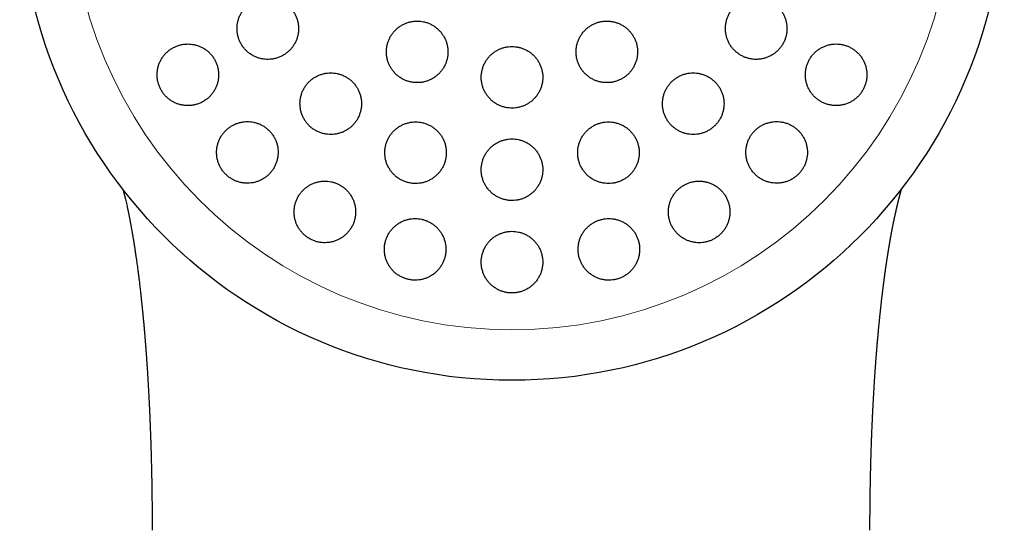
# Model space of a CAD drawing. Header units: millimetres. Extents: x 8 to 775, y 12 to 733.
# Tile 60 of 74: x 423 to 455, y 696 to 713. Entities that reach past the tile are written whole.
import ezdxf

# ---------------------------------------------------------------- set-up
doc = ezdxf.new("R2010")
doc.units = ezdxf.units.MM

msp = doc.modelspace()

# ---------------------------------------------------------------- linework, layer by layer
at = {"color": 7, "linetype": 'Continuous', "lineweight": 30}
msp.add_line((449.629, 705.537), (449.623, 705.532), dxfattribs=at)
msp.add_circle((438.675, 717.199), 16, dxfattribs=at)
at = {"color": 252, "linetype": 'Continuous', "lineweight": 0}
msp.add_arc((438.675, 717.199), 14.361, 90, 0, dxfattribs=at)
at = {"color": 7, "linetype": 'Continuous', "lineweight": 30}
for points, knots in [([(430.739, 713.617), (430.702, 713.615), (430.626, 713.613), (430.514, 713.593), (430.406, 713.562), (430.301, 713.518), (430.203, 713.463), (430.11, 713.397), (430.026, 713.321), (429.951, 713.236), (429.886, 713.143), (429.832, 713.043), (429.79, 712.938), (429.76, 712.829), (429.742, 712.717), (429.737, 712.604), (429.745, 712.491), (429.766, 712.38), (429.798, 712.273), (429.843, 712.169), (429.898, 712.072), (429.964, 711.981), (430.04, 711.899), (430.124, 711.826), (430.216, 711.762), (430.315, 711.709), (430.419, 711.667), (430.527, 711.638), (430.637, 711.62), (430.749, 711.615), (430.861, 711.622), (430.972, 711.642), (431.08, 711.674), (431.184, 711.719), (431.282, 711.774), (431.374, 711.841), (431.457, 711.918), (431.532, 712.003), (431.596, 712.097), (431.649, 712.197), (431.691, 712.302), (431.72, 712.412), (431.737, 712.524), (431.741, 712.637), (431.732, 712.749), (431.711, 712.86), (431.678, 712.968), (431.633, 713.07), (431.576, 713.167), (431.51, 713.258), (431.433, 713.339), (431.348, 713.412), (431.256, 713.475), (431.157, 713.527), (431.053, 713.568), (430.948, 713.597), (430.843, 713.614), (430.774, 713.616), (430.739, 713.617)], [0, 0, 0, 0, 0.018027, 0.036112, 0.054139, 0.072164, 0.090247, 0.108272, 0.126328, 0.144442, 0.162498, 0.180521, 0.198603, 0.216626, 0.234552, 0.252536, 0.270462, 0.28827, 0.306136, 0.323944, 0.341667, 0.359446, 0.377169, 0.394874, 0.412636, 0.430342, 0.448106, 0.465926, 0.483691, 0.501563, 0.519492, 0.537365, 0.555349, 0.57339, 0.591375, 0.609425, 0.627533, 0.645584, 0.663625, 0.681724, 0.699765, 0.717726, 0.735744, 0.753704, 0.771548, 0.78945, 0.807293, 0.825037, 0.842837, 0.860581, 0.878284, 0.896043, 0.913746, 0.931485, 0.949281, 0.96702, 0.98351, 1, 1, 1, 1]), ([(446.611, 713.617), (446.574, 713.615), (446.499, 713.613), (446.388, 713.593), (446.28, 713.562), (446.176, 713.519), (446.077, 713.464), (445.985, 713.399), (445.901, 713.324), (445.827, 713.24), (445.762, 713.148), (445.708, 713.05), (445.665, 712.946), (445.634, 712.839), (445.616, 712.728), (445.609, 712.617), (445.616, 712.505), (445.634, 712.395), (445.665, 712.287), (445.708, 712.183), (445.762, 712.085), (445.827, 711.993), (445.902, 711.909), (445.986, 711.834), (446.078, 711.769), (446.177, 711.714), (446.281, 711.671), (446.39, 711.639), (446.502, 711.62), (446.615, 711.615), (446.729, 711.622), (446.84, 711.641), (446.949, 711.673), (447.053, 711.717), (447.152, 711.773), (447.243, 711.839), (447.326, 711.915), (447.401, 711.999), (447.465, 712.092), (447.518, 712.19), (447.56, 712.294), (447.59, 712.402), (447.608, 712.512), (447.614, 712.624), (447.606, 712.735), (447.587, 712.846), (447.555, 712.953), (447.512, 713.056), (447.457, 713.154), (447.392, 713.246), (447.316, 713.329), (447.231, 713.404), (447.139, 713.469), (447.04, 713.523), (446.935, 713.565), (446.827, 713.595), (446.719, 713.613), (446.647, 713.616), (446.611, 713.617)], [0, 0, 0, 0, 0.01788, 0.035817, 0.053696, 0.071581, 0.089522, 0.107406, 0.125206, 0.143064, 0.160864, 0.178583, 0.196358, 0.214078, 0.231786, 0.24955, 0.267258, 0.28503, 0.302857, 0.320628, 0.338509, 0.356447, 0.374328, 0.392319, 0.410367, 0.428358, 0.44641, 0.46452, 0.482572, 0.50061, 0.518706, 0.536744, 0.554697, 0.572707, 0.59066, 0.608495, 0.626388, 0.644223, 0.661961, 0.679755, 0.697493, 0.715195, 0.732954, 0.750656, 0.768401, 0.786201, 0.803946, 0.82179, 0.839691, 0.857536, 0.875497, 0.893514, 0.911474, 0.929516, 0.947614, 0.965655, 0.982828, 1, 1, 1, 1]), ([(435.593, 712.861), (435.556, 712.859), (435.481, 712.857), (435.37, 712.837), (435.262, 712.806), (435.158, 712.763), (435.059, 712.708), (434.968, 712.643), (434.884, 712.568), (434.809, 712.484), (434.744, 712.392), (434.689, 712.293), (434.647, 712.188), (434.616, 712.08), (434.597, 711.968), (434.591, 711.855), (434.598, 711.743), (434.618, 711.631), (434.65, 711.523), (434.694, 711.419), (434.749, 711.321), (434.815, 711.229), (434.891, 711.146), (434.976, 711.072), (435.068, 711.007), (435.167, 710.954), (435.271, 710.912), (435.379, 710.882), (435.49, 710.864), (435.602, 710.859), (435.714, 710.866), (435.825, 710.885), (435.932, 710.918), (436.036, 710.961), (436.134, 711.017), (436.225, 711.083), (436.308, 711.158), (436.383, 711.243), (436.447, 711.336), (436.501, 711.435), (436.543, 711.54), (436.573, 711.649), (436.59, 711.76), (436.596, 711.873), (436.588, 711.986), (436.567, 712.097), (436.535, 712.205), (436.49, 712.309), (436.434, 712.406), (436.367, 712.497), (436.291, 712.58), (436.206, 712.654), (436.113, 712.718), (436.014, 712.77), (435.909, 712.812), (435.803, 712.84), (435.698, 712.857), (435.628, 712.86), (435.593, 712.861)], [0, 0, 0, 0, 0.017879, 0.035814, 0.053693, 0.07157, 0.089503, 0.10738, 0.125295, 0.143266, 0.161181, 0.179132, 0.197141, 0.215092, 0.233049, 0.251063, 0.269019, 0.286947, 0.304931, 0.322859, 0.340735, 0.35867, 0.376546, 0.394374, 0.412258, 0.430086, 0.447886, 0.465744, 0.483545, 0.501353, 0.519218, 0.537026, 0.554873, 0.572776, 0.590623, 0.608522, 0.626478, 0.644377, 0.66232, 0.68032, 0.698263, 0.716222, 0.734238, 0.752197, 0.770136, 0.788133, 0.806073, 0.823966, 0.841917, 0.85981, 0.877652, 0.89555, 0.913391, 0.931197, 0.94906, 0.966866, 0.983433, 1, 1, 1, 1]), ([(441.757, 712.861), (441.72, 712.859), (441.645, 712.857), (441.534, 712.837), (441.426, 712.807), (441.323, 712.763), (441.224, 712.709), (441.132, 712.644), (441.049, 712.569), (440.974, 712.486), (440.909, 712.394), (440.855, 712.296), (440.812, 712.192), (440.78, 712.084), (440.762, 711.973), (440.755, 711.861), (440.761, 711.749), (440.78, 711.638), (440.811, 711.53), (440.854, 711.425), (440.909, 711.327), (440.975, 711.235), (441.05, 711.151), (441.134, 711.076), (441.227, 711.01), (441.326, 710.956), (441.43, 710.913), (441.539, 710.883), (441.65, 710.864), (441.763, 710.859), (441.876, 710.866), (441.987, 710.885), (442.095, 710.917), (442.198, 710.961), (442.296, 711.016), (442.387, 711.082), (442.471, 711.157), (442.545, 711.241), (442.609, 711.333), (442.663, 711.432), (442.705, 711.536), (442.736, 711.644), (442.754, 711.755), (442.759, 711.867), (442.752, 711.979), (442.733, 712.09), (442.701, 712.198), (442.657, 712.302), (442.601, 712.4), (442.535, 712.492), (442.459, 712.576), (442.374, 712.65), (442.282, 712.715), (442.182, 712.768), (442.077, 712.81), (441.97, 712.84), (441.863, 712.857), (441.793, 712.859), (441.757, 712.861)], [0, 0, 0, 0, 0.017812, 0.035682, 0.053494, 0.071307, 0.089177, 0.106991, 0.12479, 0.142646, 0.160446, 0.17826, 0.19613, 0.213944, 0.231801, 0.249714, 0.26757, 0.285479, 0.303445, 0.321354, 0.339303, 0.357308, 0.375257, 0.393215, 0.41123, 0.429187, 0.44712, 0.465109, 0.483041, 0.500925, 0.518865, 0.536748, 0.554581, 0.57247, 0.590302, 0.608105, 0.625963, 0.643766, 0.661571, 0.679433, 0.697239, 0.71508, 0.732978, 0.750819, 0.768712, 0.786662, 0.804555, 0.822494, 0.84049, 0.858429, 0.876388, 0.894404, 0.912363, 0.930306, 0.948307, 0.96625, 0.983125, 1, 1, 1, 1]), ([(428.141, 712.117), (428.103, 712.115), (428.027, 712.113), (427.915, 712.093), (427.806, 712.061), (427.702, 712.017), (427.602, 711.962), (427.51, 711.895), (427.426, 711.818), (427.351, 711.733), (427.286, 711.639), (427.232, 711.538), (427.19, 711.432), (427.16, 711.322), (427.144, 711.21), (427.139, 711.096), (427.148, 710.984), (427.169, 710.873), (427.203, 710.766), (427.248, 710.663), (427.304, 710.566), (427.37, 710.477), (427.446, 710.395), (427.531, 710.322), (427.622, 710.26), (427.72, 710.207), (427.824, 710.166), (427.931, 710.137), (428.042, 710.12), (428.153, 710.115), (428.265, 710.122), (428.376, 710.142), (428.484, 710.175), (428.588, 710.22), (428.686, 710.276), (428.778, 710.343), (428.862, 710.42), (428.936, 710.506), (429, 710.601), (429.053, 710.702), (429.095, 710.808), (429.123, 710.918), (429.14, 711.031), (429.143, 711.144), (429.133, 711.257), (429.111, 711.367), (429.077, 711.475), (429.031, 711.577), (428.974, 711.673), (428.908, 711.762), (428.831, 711.843), (428.746, 711.915), (428.654, 711.978), (428.555, 712.029), (428.452, 712.069), (428.347, 712.097), (428.243, 712.114), (428.175, 712.116), (428.141, 712.117)], [0, 0, 0, 0, 0.018141, 0.036341, 0.054483, 0.072622, 0.090818, 0.108956, 0.12715, 0.145403, 0.163596, 0.181731, 0.199924, 0.218057, 0.236017, 0.254036, 0.271995, 0.289746, 0.307554, 0.325305, 0.342906, 0.360563, 0.378164, 0.395737, 0.413366, 0.43094, 0.448619, 0.466353, 0.484032, 0.501902, 0.519828, 0.537699, 0.555766, 0.573891, 0.591959, 0.610143, 0.628385, 0.646569, 0.664736, 0.682961, 0.701127, 0.719148, 0.737228, 0.755248, 0.773061, 0.790932, 0.808745, 0.826382, 0.844076, 0.861713, 0.879282, 0.896906, 0.914475, 0.932109, 0.949799, 0.967434, 0.983717, 1, 1, 1, 1]), ([(438.675, 712.035), (438.638, 712.034), (438.563, 712.031), (438.452, 712.011), (438.344, 711.981), (438.241, 711.938), (438.142, 711.883), (438.051, 711.818), (437.967, 711.743), (437.892, 711.66), (437.827, 711.568), (437.773, 711.47), (437.73, 711.366), (437.698, 711.258), (437.68, 711.146), (437.673, 711.034), (437.68, 710.921), (437.699, 710.81), (437.73, 710.701), (437.774, 710.597), (437.829, 710.498), (437.895, 710.406), (437.97, 710.323), (438.055, 710.248), (438.147, 710.183), (438.246, 710.129), (438.351, 710.087), (438.459, 710.056), (438.57, 710.038), (438.683, 710.033), (438.795, 710.04), (438.906, 710.059), (439.013, 710.091), (439.117, 710.135), (439.215, 710.19), (439.306, 710.256), (439.389, 710.331), (439.463, 710.415), (439.527, 710.508), (439.581, 710.606), (439.624, 710.711), (439.654, 710.819), (439.672, 710.93), (439.677, 711.043), (439.67, 711.156), (439.65, 711.267), (439.618, 711.375), (439.574, 711.479), (439.518, 711.577), (439.451, 711.669), (439.375, 711.752), (439.29, 711.826), (439.197, 711.89), (439.098, 711.943), (438.993, 711.985), (438.887, 712.014), (438.78, 712.032), (438.71, 712.034), (438.675, 712.035)], [0, 0, 0, 0, 0.017812, 0.035681, 0.053493, 0.071304, 0.089172, 0.106984, 0.124818, 0.14271, 0.160545, 0.178431, 0.196374, 0.21426, 0.232194, 0.250185, 0.268119, 0.286077, 0.304092, 0.32205, 0.339998, 0.358003, 0.37595, 0.393856, 0.41182, 0.429727, 0.44758, 0.465491, 0.483345, 0.501157, 0.519025, 0.536837, 0.554637, 0.572493, 0.590293, 0.608115, 0.625994, 0.643816, 0.661685, 0.679611, 0.697481, 0.715402, 0.733379, 0.7513, 0.769255, 0.787266, 0.80522, 0.823174, 0.841186, 0.859141, 0.877062, 0.895041, 0.912962, 0.930832, 0.948759, 0.966629, 0.983315, 1, 1, 1, 1]), ([(449.209, 712.117), (449.172, 712.115), (449.097, 712.113), (448.986, 712.093), (448.878, 712.062), (448.774, 712.019), (448.675, 711.964), (448.583, 711.899), (448.499, 711.824), (448.425, 711.74), (448.36, 711.648), (448.306, 711.55), (448.264, 711.447), (448.233, 711.34), (448.214, 711.23), (448.208, 711.119), (448.213, 711.008), (448.232, 710.899), (448.262, 710.791), (448.304, 710.688), (448.357, 710.59), (448.422, 710.498), (448.496, 710.413), (448.58, 710.337), (448.671, 710.271), (448.77, 710.216), (448.875, 710.172), (448.985, 710.14), (449.097, 710.121), (449.211, 710.115), (449.325, 710.121), (449.437, 710.141), (449.546, 710.173), (449.651, 710.217), (449.75, 710.273), (449.841, 710.339), (449.925, 710.415), (449.999, 710.499), (450.063, 710.591), (450.116, 710.69), (450.158, 710.793), (450.188, 710.9), (450.206, 711.01), (450.212, 711.121), (450.205, 711.232), (450.186, 711.342), (450.155, 711.449), (450.112, 711.552), (450.058, 711.65), (449.993, 711.742), (449.918, 711.825), (449.834, 711.901), (449.741, 711.966), (449.642, 712.021), (449.537, 712.064), (449.428, 712.094), (449.319, 712.113), (449.246, 712.115), (449.209, 712.117)], [0, 0, 0, 0, 0.017882, 0.03582, 0.053701, 0.07159, 0.089537, 0.107426, 0.125166, 0.142963, 0.160702, 0.178299, 0.195953, 0.21355, 0.231127, 0.24876, 0.266338, 0.284026, 0.301769, 0.319457, 0.337338, 0.355274, 0.373155, 0.39123, 0.409362, 0.427437, 0.445624, 0.463868, 0.482054, 0.500217, 0.518439, 0.536601, 0.554613, 0.572683, 0.590695, 0.608497, 0.626358, 0.64416, 0.661789, 0.679475, 0.697104, 0.714671, 0.732294, 0.749862, 0.767503, 0.785199, 0.80284, 0.820657, 0.838529, 0.856347, 0.874368, 0.892446, 0.910467, 0.928633, 0.946856, 0.965022, 0.982511, 1, 1, 1, 1]), ([(432.785, 711.179), (432.747, 711.177), (432.672, 711.175), (432.561, 711.155), (432.452, 711.124), (432.348, 711.081), (432.25, 711.026), (432.158, 710.96), (432.074, 710.885), (431.999, 710.8), (431.934, 710.708), (431.88, 710.608), (431.837, 710.503), (431.806, 710.394), (431.788, 710.282), (431.783, 710.169), (431.79, 710.056), (431.811, 709.944), (431.843, 709.836), (431.888, 709.732), (431.944, 709.634), (432.01, 709.543), (432.086, 709.46), (432.171, 709.387), (432.263, 709.323), (432.362, 709.27), (432.466, 709.229), (432.573, 709.199), (432.684, 709.182), (432.796, 709.177), (432.907, 709.184), (433.018, 709.204), (433.125, 709.236), (433.228, 709.28), (433.326, 709.335), (433.418, 709.402), (433.501, 709.478), (433.576, 709.563), (433.64, 709.656), (433.693, 709.756), (433.736, 709.861), (433.765, 709.971), (433.782, 710.083), (433.787, 710.196), (433.779, 710.309), (433.757, 710.42), (433.724, 710.528), (433.679, 710.632), (433.622, 710.729), (433.555, 710.82), (433.479, 710.902), (433.393, 710.975), (433.301, 711.038), (433.202, 711.09), (433.097, 711.131), (432.992, 711.159), (432.888, 711.176), (432.819, 711.178), (432.785, 711.179)], [0, 0, 0, 0, 0.017936, 0.035931, 0.053868, 0.0718, 0.08979, 0.107723, 0.125731, 0.143796, 0.161804, 0.17986, 0.197974, 0.21603, 0.234056, 0.252139, 0.270165, 0.288096, 0.306084, 0.324014, 0.341827, 0.359697, 0.377509, 0.395234, 0.413016, 0.43074, 0.448445, 0.466206, 0.483911, 0.501672, 0.519489, 0.53725, 0.555118, 0.573042, 0.59091, 0.608891, 0.626928, 0.644909, 0.662958, 0.681065, 0.699114, 0.717158, 0.735259, 0.753302, 0.771266, 0.789289, 0.807253, 0.825101, 0.843007, 0.860855, 0.878601, 0.896405, 0.914151, 0.931854, 0.949614, 0.967317, 0.983659, 1, 1, 1, 1]), ([(444.566, 711.179), (444.528, 711.177), (444.454, 711.175), (444.343, 711.156), (444.235, 711.125), (444.132, 711.082), (444.033, 711.028), (443.942, 710.963), (443.858, 710.888), (443.783, 710.805), (443.718, 710.714), (443.664, 710.616), (443.621, 710.513), (443.59, 710.405), (443.571, 710.295), (443.564, 710.183), (443.569, 710.071), (443.588, 709.961), (443.618, 709.853), (443.661, 709.748), (443.715, 709.649), (443.78, 709.557), (443.855, 709.472), (443.939, 709.397), (444.032, 709.331), (444.131, 709.276), (444.236, 709.233), (444.345, 709.201), (444.456, 709.182), (444.57, 709.177), (444.683, 709.184), (444.794, 709.203), (444.902, 709.235), (445.006, 709.279), (445.104, 709.333), (445.195, 709.399), (445.278, 709.474), (445.353, 709.558), (445.417, 709.65), (445.47, 709.748), (445.513, 709.851), (445.543, 709.959), (445.562, 710.069), (445.568, 710.181), (445.561, 710.293), (445.542, 710.404), (445.511, 710.512), (445.467, 710.616), (445.413, 710.714), (445.347, 710.806), (445.271, 710.89), (445.187, 710.965), (445.094, 711.03), (444.994, 711.085), (444.889, 711.127), (444.781, 711.157), (444.673, 711.175), (444.602, 711.178), (444.566, 711.179)], [0, 0, 0, 0, 0.01777, 0.035597, 0.053366, 0.071139, 0.088969, 0.106742, 0.12446, 0.142234, 0.159952, 0.177661, 0.195426, 0.213135, 0.230909, 0.248739, 0.266513, 0.284397, 0.302338, 0.320223, 0.338216, 0.356266, 0.37426, 0.392313, 0.410423, 0.428476, 0.446513, 0.464607, 0.482643, 0.500593, 0.518601, 0.53655, 0.554383, 0.572272, 0.590104, 0.607839, 0.625632, 0.643368, 0.66107, 0.678829, 0.696532, 0.714278, 0.732081, 0.749828, 0.767676, 0.78558, 0.803428, 0.821391, 0.839411, 0.857375, 0.875417, 0.893517, 0.911559, 0.929609, 0.947717, 0.965766, 0.982883, 1, 1, 1, 1]), ([(430.074, 709.597), (430.037, 709.596), (429.961, 709.594), (429.849, 709.574), (429.74, 709.542), (429.636, 709.499), (429.538, 709.444), (429.445, 709.378), (429.361, 709.302), (429.286, 709.217), (429.221, 709.123), (429.167, 709.023), (429.125, 708.917), (429.094, 708.807), (429.077, 708.694), (429.072, 708.58), (429.081, 708.467), (429.102, 708.356), (429.135, 708.247), (429.181, 708.144), (429.237, 708.047), (429.304, 707.957), (429.38, 707.875), (429.465, 707.802), (429.557, 707.739), (429.656, 707.687), (429.759, 707.646), (429.866, 707.617), (429.976, 707.6), (430.088, 707.596), (430.199, 707.603), (430.309, 707.623), (430.416, 707.656), (430.519, 707.7), (430.617, 707.755), (430.709, 707.822), (430.792, 707.898), (430.867, 707.984), (430.931, 708.078), (430.985, 708.179), (431.026, 708.285), (431.056, 708.395), (431.072, 708.508), (431.076, 708.622), (431.067, 708.735), (431.045, 708.847), (431.011, 708.954), (430.964, 709.057), (430.907, 709.154), (430.84, 709.244), (430.763, 709.325), (430.678, 709.397), (430.585, 709.46), (430.486, 709.511), (430.383, 709.551), (430.278, 709.578), (430.175, 709.594), (430.108, 709.596), (430.074, 709.597)], [0, 0, 0, 0, 0.018029, 0.036116, 0.054146, 0.072168, 0.090248, 0.108271, 0.126414, 0.144615, 0.162757, 0.180951, 0.199202, 0.217395, 0.235498, 0.25366, 0.271763, 0.289677, 0.307648, 0.325561, 0.343271, 0.361038, 0.378747, 0.39633, 0.413969, 0.431552, 0.449138, 0.46678, 0.484367, 0.502082, 0.519854, 0.53757, 0.555487, 0.57346, 0.591377, 0.609479, 0.627639, 0.645742, 0.663935, 0.682186, 0.700378, 0.718523, 0.736725, 0.754868, 0.772846, 0.790882, 0.808858, 0.826626, 0.844452, 0.86222, 0.879831, 0.897499, 0.91511, 0.932681, 0.950309, 0.967881, 0.983941, 1, 1, 1, 1]), ([(435.541, 709.587), (435.504, 709.586), (435.429, 709.584), (435.318, 709.564), (435.21, 709.533), (435.106, 709.49), (435.008, 709.436), (434.916, 709.371), (434.833, 709.296), (434.758, 709.212), (434.692, 709.12), (434.638, 709.022), (434.595, 708.917), (434.564, 708.808), (434.545, 708.697), (434.539, 708.583), (434.546, 708.47), (434.566, 708.358), (434.598, 708.25), (434.642, 708.145), (434.698, 708.047), (434.764, 707.955), (434.84, 707.871), (434.925, 707.797), (435.017, 707.733), (435.116, 707.68), (435.221, 707.638), (435.329, 707.608), (435.439, 707.59), (435.551, 707.585), (435.662, 707.593), (435.773, 707.612), (435.88, 707.644), (435.983, 707.688), (436.081, 707.743), (436.171, 707.808), (436.255, 707.884), (436.329, 707.968), (436.394, 708.061), (436.447, 708.16), (436.49, 708.265), (436.52, 708.374), (436.538, 708.486), (436.543, 708.599), (436.535, 708.712), (436.515, 708.824), (436.482, 708.932), (436.437, 709.036), (436.381, 709.134), (436.314, 709.226), (436.237, 709.308), (436.152, 709.382), (436.059, 709.446), (435.959, 709.498), (435.855, 709.539), (435.749, 709.567), (435.644, 709.584), (435.576, 709.586), (435.541, 709.587)], [0, 0, 0, 0, 0.01782, 0.035697, 0.053517, 0.071333, 0.089205, 0.107022, 0.124921, 0.142876, 0.160776, 0.17878, 0.196842, 0.214846, 0.232901, 0.251015, 0.26907, 0.287099, 0.305186, 0.323214, 0.34115, 0.359143, 0.377079, 0.394896, 0.412771, 0.430589, 0.448316, 0.4661, 0.483828, 0.501532, 0.519292, 0.536996, 0.554753, 0.572566, 0.590323, 0.608186, 0.626105, 0.643968, 0.661944, 0.679977, 0.697953, 0.716001, 0.734106, 0.752154, 0.770199, 0.788302, 0.806347, 0.824316, 0.842343, 0.860312, 0.878166, 0.896077, 0.91393, 0.93168, 0.949487, 0.967237, 0.983618, 1, 1, 1, 1]), ([(441.81, 709.587), (441.772, 709.586), (441.698, 709.584), (441.588, 709.564), (441.48, 709.534), (441.376, 709.491), (441.278, 709.437), (441.187, 709.373), (441.103, 709.298), (441.029, 709.215), (440.963, 709.124), (440.909, 709.027), (440.866, 708.923), (440.834, 708.816), (440.814, 708.705), (440.808, 708.593), (440.813, 708.481), (440.832, 708.369), (440.862, 708.261), (440.905, 708.156), (440.96, 708.057), (441.025, 707.964), (441.1, 707.879), (441.185, 707.804), (441.278, 707.738), (441.377, 707.683), (441.482, 707.64), (441.591, 707.61), (441.702, 707.591), (441.815, 707.585), (441.927, 707.592), (442.038, 707.612), (442.146, 707.644), (442.249, 707.687), (442.347, 707.742), (442.438, 707.807), (442.521, 707.882), (442.595, 707.965), (442.659, 708.057), (442.713, 708.155), (442.756, 708.258), (442.787, 708.366), (442.805, 708.477), (442.812, 708.589), (442.805, 708.702), (442.786, 708.813), (442.755, 708.921), (442.711, 709.026), (442.656, 709.124), (442.59, 709.217), (442.513, 709.301), (442.428, 709.376), (442.335, 709.441), (442.235, 709.494), (442.13, 709.537), (442.023, 709.566), (441.916, 709.584), (441.845, 709.586), (441.81, 709.587)], [0, 0, 0, 0, 0.017712, 0.035479, 0.053191, 0.070903, 0.088671, 0.106383, 0.124093, 0.141859, 0.15957, 0.177347, 0.19518, 0.212958, 0.230846, 0.248791, 0.26668, 0.284676, 0.30273, 0.320727, 0.33878, 0.356892, 0.374946, 0.39298, 0.411073, 0.429106, 0.447052, 0.465056, 0.483002, 0.50083, 0.518715, 0.536543, 0.554276, 0.572066, 0.589799, 0.607502, 0.625261, 0.642964, 0.660714, 0.678519, 0.696269, 0.714121, 0.732029, 0.749881, 0.767848, 0.785872, 0.803839, 0.821883, 0.839985, 0.858029, 0.876077, 0.894184, 0.912232, 0.930211, 0.948247, 0.966225, 0.983112, 1, 1, 1, 1]), ([(447.276, 709.597), (447.239, 709.596), (447.165, 709.594), (447.055, 709.574), (446.947, 709.544), (446.843, 709.501), (446.745, 709.447), (446.653, 709.382), (446.57, 709.308), (446.495, 709.225), (446.43, 709.134), (446.376, 709.037), (446.333, 708.934), (446.301, 708.828), (446.282, 708.718), (446.275, 708.607), (446.28, 708.496), (446.297, 708.385), (446.327, 708.277), (446.369, 708.173), (446.422, 708.074), (446.486, 707.981), (446.561, 707.896), (446.645, 707.819), (446.737, 707.753), (446.837, 707.697), (446.942, 707.653), (447.051, 707.621), (447.164, 707.602), (447.277, 707.595), (447.391, 707.602), (447.503, 707.621), (447.612, 707.653), (447.716, 707.697), (447.814, 707.752), (447.905, 707.817), (447.988, 707.892), (448.063, 707.976), (448.127, 708.067), (448.18, 708.165), (448.223, 708.268), (448.253, 708.374), (448.272, 708.484), (448.279, 708.595), (448.272, 708.707), (448.254, 708.817), (448.224, 708.925), (448.181, 709.028), (448.127, 709.127), (448.062, 709.22), (447.987, 709.304), (447.902, 709.38), (447.809, 709.446), (447.71, 709.501), (447.604, 709.544), (447.496, 709.575), (447.386, 709.594), (447.313, 709.596), (447.276, 709.597)], [0, 0, 0, 0, 0.01773, 0.035516, 0.053246, 0.070982, 0.088776, 0.106511, 0.124132, 0.141809, 0.15943, 0.177, 0.194625, 0.212195, 0.229847, 0.247554, 0.265207, 0.283039, 0.300926, 0.318759, 0.336792, 0.354883, 0.372917, 0.391089, 0.409318, 0.427489, 0.44567, 0.46391, 0.48209, 0.500146, 0.518261, 0.536316, 0.554168, 0.572078, 0.58993, 0.607592, 0.625311, 0.642973, 0.660542, 0.678168, 0.695738, 0.71335, 0.731017, 0.74863, 0.766399, 0.784225, 0.801995, 0.81997, 0.838002, 0.855978, 0.874119, 0.892318, 0.910459, 0.928653, 0.946905, 0.965097, 0.982549, 1, 1, 1, 1]), ([(438.675, 709.035), (438.638, 709.034), (438.563, 709.031), (438.453, 709.012), (438.345, 708.981), (438.242, 708.938), (438.144, 708.884), (438.052, 708.82), (437.969, 708.745), (437.894, 708.662), (437.829, 708.571), (437.774, 708.473), (437.731, 708.369), (437.699, 708.261), (437.68, 708.15), (437.673, 708.037), (437.679, 707.924), (437.698, 707.812), (437.73, 707.703), (437.773, 707.598), (437.828, 707.499), (437.894, 707.407), (437.97, 707.323), (438.055, 707.248), (438.148, 707.183), (438.247, 707.129), (438.352, 707.087), (438.46, 707.056), (438.571, 707.038), (438.683, 707.033), (438.795, 707.04), (438.905, 707.059), (439.012, 707.091), (439.115, 707.135), (439.213, 707.189), (439.304, 707.254), (439.387, 707.329), (439.461, 707.413), (439.526, 707.505), (439.58, 707.603), (439.623, 707.707), (439.653, 707.816), (439.672, 707.927), (439.678, 708.04), (439.67, 708.153), (439.651, 708.264), (439.619, 708.373), (439.574, 708.478), (439.518, 708.576), (439.452, 708.668), (439.375, 708.752), (439.29, 708.826), (439.197, 708.891), (439.097, 708.944), (438.992, 708.985), (438.886, 709.014), (438.78, 709.032), (438.71, 709.034), (438.675, 709.035)], [0, 0, 0, 0, 0.017731, 0.035519, 0.053251, 0.070979, 0.088765, 0.106494, 0.124275, 0.142112, 0.159894, 0.177788, 0.195738, 0.213632, 0.231632, 0.24969, 0.26769, 0.285745, 0.303857, 0.321912, 0.339944, 0.358033, 0.376065, 0.394006, 0.412005, 0.429945, 0.447768, 0.465649, 0.483471, 0.501202, 0.518989, 0.536719, 0.554423, 0.572182, 0.589886, 0.607639, 0.625447, 0.643201, 0.661058, 0.678971, 0.696829, 0.7148, 0.732829, 0.7508, 0.768846, 0.786949, 0.804995, 0.823042, 0.841147, 0.859194, 0.877168, 0.8952, 0.913173, 0.931033, 0.948949, 0.966808, 0.983404, 1, 1, 1, 1]), ([(432.593, 707.664), (432.556, 707.663), (432.481, 707.661), (432.37, 707.641), (432.261, 707.61), (432.158, 707.567), (432.059, 707.512), (431.968, 707.447), (431.884, 707.372), (431.809, 707.288), (431.743, 707.195), (431.689, 707.096), (431.646, 706.99), (431.615, 706.881), (431.597, 706.768), (431.591, 706.654), (431.599, 706.54), (431.62, 706.428), (431.653, 706.319), (431.698, 706.215), (431.754, 706.117), (431.821, 706.026), (431.898, 705.943), (431.983, 705.87), (432.075, 705.807), (432.174, 705.754), (432.278, 705.713), (432.385, 705.684), (432.495, 705.667), (432.606, 705.663), (432.717, 705.67), (432.827, 705.69), (432.934, 705.722), (433.036, 705.766), (433.134, 705.821), (433.225, 705.886), (433.308, 705.962), (433.383, 706.047), (433.447, 706.14), (433.501, 706.24), (433.544, 706.345), (433.573, 706.455), (433.591, 706.568), (433.596, 706.682), (433.587, 706.796), (433.566, 706.908), (433.532, 707.016), (433.486, 707.12), (433.429, 707.218), (433.361, 707.309), (433.284, 707.391), (433.198, 707.463), (433.105, 707.526), (433.006, 707.577), (432.902, 707.618), (432.798, 707.645), (432.694, 707.661), (432.627, 707.663), (432.593, 707.664)], [0, 0, 0, 0, 0.0178773, 0.0358125, 0.0536908, 0.0715607, 0.0894871, 0.1073579, 0.1253778, 0.1434544, 0.1614747, 0.1796398, 0.1978627, 0.2160275, 0.234213, 0.2524568, 0.2706413, 0.2887104, 0.3068379, 0.3249059, 0.3427738, 0.3606996, 0.3785668, 0.3962403, 0.4139708, 0.4316442, 0.449216, 0.4668438, 0.4844161, 0.5020205, 0.5196804, 0.5372856, 0.5550409, 0.5728519, 0.5906081, 0.6085686, 0.6265856, 0.6445466, 0.662679, 0.6808688, 0.6990011, 0.7171956, 0.7354482, 0.7536419, 0.7717585, 0.7899336, 0.8080491, 0.8259822, 0.8439734, 0.8619056, 0.8796332, 0.897418, 0.9151452, 0.9327364, 0.950384, 0.9679756, 0.9839877, 1, 1, 1, 1]), ([(444.757, 707.664), (444.72, 707.663), (444.646, 707.661), (444.536, 707.642), (444.429, 707.611), (444.326, 707.569), (444.228, 707.515), (444.136, 707.451), (444.053, 707.377), (443.978, 707.295), (443.913, 707.204), (443.859, 707.108), (443.815, 707.005), (443.783, 706.899), (443.763, 706.789), (443.755, 706.677), (443.76, 706.565), (443.778, 706.454), (443.807, 706.345), (443.849, 706.24), (443.903, 706.141), (443.968, 706.047), (444.043, 705.962), (444.127, 705.885), (444.22, 705.819), (444.319, 705.763), (444.425, 705.719), (444.534, 705.688), (444.646, 705.668), (444.76, 705.662), (444.873, 705.669), (444.984, 705.688), (445.092, 705.72), (445.195, 705.763), (445.293, 705.818), (445.384, 705.883), (445.467, 705.957), (445.541, 706.04), (445.605, 706.131), (445.659, 706.228), (445.702, 706.33), (445.733, 706.437), (445.752, 706.547), (445.759, 706.659), (445.754, 706.771), (445.735, 706.882), (445.705, 706.99), (445.662, 707.095), (445.608, 707.194), (445.542, 707.287), (445.467, 707.372), (445.381, 707.448), (445.288, 707.514), (445.188, 707.569), (445.083, 707.612), (444.975, 707.642), (444.866, 707.661), (444.793, 707.663), (444.757, 707.664)], [0, 0, 0, 0, 0.01762, 0.035295, 0.052914, 0.070537, 0.088216, 0.105839, 0.123408, 0.141033, 0.158603, 0.176225, 0.193903, 0.211527, 0.229312, 0.247154, 0.26494, 0.282931, 0.300978, 0.318969, 0.337119, 0.355326, 0.373476, 0.391668, 0.409918, 0.428108, 0.446203, 0.464356, 0.482449, 0.50035, 0.518309, 0.536209, 0.553908, 0.571664, 0.589363, 0.606942, 0.624577, 0.642157, 0.659747, 0.677394, 0.694985, 0.712712, 0.730494, 0.748221, 0.76615, 0.784135, 0.802065, 0.820176, 0.838345, 0.856457, 0.874651, 0.892903, 0.911096, 0.929233, 0.947428, 0.965564, 0.982782, 1, 1, 1, 1]), ([(426.031, 707.396), (426.032, 707.393), (426.035, 707.38), (426.041, 707.36), (426.047, 707.334), (426.054, 707.309), (426.061, 707.282), (426.067, 707.257), (426.073, 707.233), (426.079, 707.211), (426.084, 707.188), (426.09, 707.166), (426.096, 707.142), (426.106, 707.099), (426.122, 707.032), (426.143, 706.943), (426.164, 706.847), (426.186, 706.748), (426.207, 706.644), (426.229, 706.537), (426.247, 706.447), (426.261, 706.375), (426.27, 706.326), (426.28, 706.276), (426.289, 706.226), (426.298, 706.175), (426.308, 706.122), (426.317, 706.07), (426.327, 706.018), (426.335, 705.968), (426.344, 705.917), (426.353, 705.866), (426.361, 705.813), (426.371, 705.755), (426.382, 705.69), (426.393, 705.62), (426.403, 705.555), (426.413, 705.493), (426.423, 705.43), (426.433, 705.36), (426.444, 705.288), (426.456, 705.205), (426.468, 705.119), (426.481, 705.027), (426.494, 704.937), (426.506, 704.844), (426.519, 704.743), (426.532, 704.647), (426.543, 704.561), (426.551, 704.491), (426.56, 704.424), (426.569, 704.347), (426.579, 704.266), (426.589, 704.179), (426.597, 704.108), (426.603, 704.051), (426.608, 704.013), (426.611, 703.977), (426.615, 703.943), (426.619, 703.911), (426.622, 703.879), (426.626, 703.84), (426.631, 703.795), (426.637, 703.743), (426.642, 703.691), (426.647, 703.645), (426.651, 703.603), (426.655, 703.566), (426.659, 703.526), (426.663, 703.486), (426.667, 703.45), (426.67, 703.418), (426.673, 703.385), (426.677, 703.349), (426.68, 703.312), (426.684, 703.276), (426.687, 703.243), (426.691, 703.197), (426.696, 703.141), (426.702, 703.076), (426.708, 703.015), (426.713, 702.952), (426.719, 702.887), (426.724, 702.826), (426.729, 702.77), (426.733, 702.72), (426.737, 702.674), (426.741, 702.63), (426.745, 702.583), (426.749, 702.531), (426.754, 702.476), (426.758, 702.423), (426.762, 702.375), (426.765, 702.331), (426.768, 702.29), (426.772, 702.246), (426.775, 702.197), (426.779, 702.142), (426.784, 702.085), (426.788, 702.028), (426.792, 701.973), (426.795, 701.922), (426.798, 701.88), (426.801, 701.844), (426.803, 701.808), (426.806, 701.765), (426.81, 701.713), (426.814, 701.655), (426.818, 701.595), (426.822, 701.534), (426.826, 701.472), (426.829, 701.411), (426.833, 701.354), (426.836, 701.308), (426.838, 701.271), (426.84, 701.239), (426.842, 701.203), (426.845, 701.161), (426.847, 701.112), (426.851, 701.049), (426.856, 700.971), (426.861, 700.879), (426.866, 700.783), (426.87, 700.701), (426.873, 700.639), (426.875, 700.598), (426.877, 700.564), (426.879, 700.536), (426.88, 700.509), (426.881, 700.479), (426.883, 700.443), (426.885, 700.4), (426.888, 700.353), (426.89, 700.304), (426.892, 700.256), (426.895, 700.199), (426.898, 700.134), (426.901, 700.062), (426.904, 699.995), (426.906, 699.936), (426.908, 699.887), (426.91, 699.846), (426.912, 699.807), (426.913, 699.763), (426.915, 699.71), (426.918, 699.644), (426.921, 699.568), (426.924, 699.486), (426.927, 699.404), (426.93, 699.323), (426.932, 699.241), (426.935, 699.16), (426.938, 699.081), (426.94, 699.006), (426.942, 698.937), (426.944, 698.876), (426.945, 698.822), (426.947, 698.779), (426.947, 698.746), (426.948, 698.722), (426.949, 698.697), (426.95, 698.665), (426.951, 698.625), (426.952, 698.575), (426.954, 698.513), (426.955, 698.438), (426.958, 698.348), (426.96, 698.247), (426.962, 698.133), (426.965, 698.008), (426.967, 697.871), (426.97, 697.721), (426.972, 697.559), (426.974, 697.385), (426.976, 697.199), (426.978, 696.999), (426.979, 696.788), (426.98, 696.563), (426.98, 696.409), (426.98, 696.33)], [0, 0, 0, 0, 0.002579, 0.008804, 0.014003, 0.01997, 0.025696, 0.031155, 0.035931, 0.040372, 0.044622, 0.049556, 0.053372, 0.058731, 0.073548, 0.089927, 0.104866, 0.120984, 0.136478, 0.151468, 0.167018, 0.173974, 0.180281, 0.186461, 0.19332, 0.19972, 0.205812, 0.212829, 0.219102, 0.224757, 0.230784, 0.236923, 0.242813, 0.248917, 0.256815, 0.26498, 0.272091, 0.27828, 0.285157, 0.292334, 0.300497, 0.307869, 0.317979, 0.326876, 0.335571, 0.345108, 0.354164, 0.364982, 0.372716, 0.378467, 0.384811, 0.391478, 0.399845, 0.406991, 0.415104, 0.419078, 0.422298, 0.425378, 0.428507, 0.431468, 0.43396, 0.43686, 0.44172, 0.445945, 0.450456, 0.455079, 0.457986, 0.46117, 0.464733, 0.468304, 0.471305, 0.473935, 0.476531, 0.479711, 0.48295, 0.485912, 0.488704, 0.491433, 0.497359, 0.502696, 0.507598, 0.512672, 0.518225, 0.523515, 0.527601, 0.531953, 0.535588, 0.538729, 0.542571, 0.54694, 0.551417, 0.555745, 0.559558, 0.562939, 0.566134, 0.569468, 0.573338, 0.57778, 0.582306, 0.586735, 0.591154, 0.595264, 0.598559, 0.601033, 0.603661, 0.606992, 0.611028, 0.615619, 0.620314, 0.624979, 0.629613, 0.634434, 0.639007, 0.642631, 0.645019, 0.64724, 0.64995, 0.65315, 0.656842, 0.660906, 0.667473, 0.674374, 0.681613, 0.689072, 0.692539, 0.695547, 0.698094, 0.700178, 0.701908, 0.704043, 0.706729, 0.70997, 0.713563, 0.717132, 0.720667, 0.72417, 0.729607, 0.734961, 0.740018, 0.744276, 0.747865, 0.750781, 0.753299, 0.75644, 0.760299, 0.76488, 0.770712, 0.776709, 0.782639, 0.788503, 0.7943, 0.800218, 0.806037, 0.811448, 0.816363, 0.820781, 0.824693, 0.827942, 0.829973, 0.831544, 0.833143, 0.835376, 0.838246, 0.841754, 0.845901, 0.851392, 0.857714, 0.86487, 0.872864, 0.881699, 0.89138, 0.901913, 0.913303, 0.925555, 0.938676, 0.952673, 0.967554, 0.983327, 1, 1, 1, 1]), ([(450.309, 696.33), (450.309, 696.409), (450.309, 696.561), (450.31, 696.784), (450.312, 696.994), (450.314, 697.191), (450.316, 697.375), (450.318, 697.548), (450.321, 697.708), (450.323, 697.855), (450.326, 697.991), (450.329, 698.115), (450.331, 698.226), (450.333, 698.326), (450.336, 698.414), (450.338, 698.491), (450.34, 698.558), (450.341, 698.612), (450.342, 698.654), (450.343, 698.687), (450.344, 698.717), (450.345, 698.752), (450.347, 698.803), (450.349, 698.869), (450.351, 698.951), (450.354, 699.042), (450.358, 699.153), (450.363, 699.283), (450.369, 699.431), (450.374, 699.557), (450.378, 699.654), (450.38, 699.716), (450.382, 699.767), (450.384, 699.807), (450.386, 699.838), (450.387, 699.866), (450.388, 699.899), (450.39, 699.94), (450.393, 699.992), (450.395, 700.05), (450.398, 700.112), (450.401, 700.172), (450.404, 700.232), (450.407, 700.289), (450.41, 700.347), (450.413, 700.405), (450.416, 700.46), (450.419, 700.508), (450.421, 700.547), (450.422, 700.578), (450.424, 700.605), (450.425, 700.633), (450.427, 700.667), (450.43, 700.711), (450.434, 700.776), (450.438, 700.857), (450.444, 700.945), (450.448, 701.022), (450.452, 701.087), (450.456, 701.14), (450.458, 701.18), (450.46, 701.21), (450.462, 701.234), (450.464, 701.265), (450.467, 701.309), (450.47, 701.363), (450.474, 701.423), (450.478, 701.48), (450.482, 701.532), (450.485, 701.58), (450.489, 701.624), (450.491, 701.663), (450.494, 701.698), (450.496, 701.73), (450.498, 701.759), (450.5, 701.786), (450.503, 701.815), (450.505, 701.851), (450.509, 701.894), (450.512, 701.942), (450.516, 701.992), (450.521, 702.049), (450.526, 702.113), (450.531, 702.182), (450.536, 702.243), (450.541, 702.295), (450.544, 702.341), (450.548, 702.388), (450.553, 702.441), (450.558, 702.502), (450.564, 702.571), (450.571, 702.647), (450.578, 702.726), (450.585, 702.8), (450.591, 702.865), (450.597, 702.921), (450.602, 702.972), (450.607, 703.023), (450.612, 703.075), (450.617, 703.129), (450.622, 703.18), (450.627, 703.229), (450.632, 703.277), (450.637, 703.324), (450.642, 703.37), (450.647, 703.416), (450.652, 703.466), (450.658, 703.518), (450.663, 703.568), (450.668, 703.613), (450.673, 703.654), (450.677, 703.691), (450.68, 703.722), (450.683, 703.748), (450.686, 703.774), (450.69, 703.812), (450.696, 703.858), (450.702, 703.914), (450.709, 703.968), (450.714, 704.016), (450.719, 704.057), (450.724, 704.093), (450.728, 704.128), (450.732, 704.159), (450.736, 704.189), (450.74, 704.22), (450.744, 704.257), (450.749, 704.295), (450.754, 704.332), (450.758, 704.364), (450.762, 704.395), (450.766, 704.427), (450.771, 704.46), (450.775, 704.493), (450.781, 704.536), (450.788, 704.588), (450.797, 704.654), (450.806, 704.717), (450.814, 704.78), (450.822, 704.835), (450.83, 704.888), (450.836, 704.932), (450.843, 704.977), (450.85, 705.023), (450.857, 705.073), (450.865, 705.123), (450.871, 705.163), (450.875, 705.191), (450.878, 705.209), (450.881, 705.229), (450.885, 705.252), (450.888, 705.274), (450.892, 705.294), (450.895, 705.315), (450.899, 705.338), (450.903, 705.363), (450.907, 705.387), (450.912, 705.423), (450.921, 705.473), (450.931, 705.535), (450.94, 705.586), (450.946, 705.623), (450.95, 705.649), (450.955, 705.674), (450.959, 705.698), (450.962, 705.719), (450.966, 705.738), (450.969, 705.757), (450.973, 705.777), (450.976, 705.795), (450.979, 705.812), (450.982, 705.83), (450.986, 705.85), (450.989, 705.867), (450.992, 705.882), (450.994, 705.897), (451, 705.929), (451.008, 705.974), (451.019, 706.03), (451.029, 706.084), (451.04, 706.14), (451.051, 706.195), (451.061, 706.249), (451.073, 706.306), (451.086, 706.368), (451.098, 706.429), (451.112, 706.493), (451.124, 706.551), (451.134, 706.598), (451.142, 706.633), (451.148, 706.658), (451.153, 706.683), (451.159, 706.707), (451.163, 706.728), (451.167, 706.745), (451.17, 706.757), (451.173, 706.771), (451.177, 706.785), (451.18, 706.798), (451.182, 706.81), (451.186, 706.825), (451.19, 706.842), (451.194, 706.861), (451.199, 706.88), (451.203, 706.898), (451.208, 706.916), (451.211, 706.932), (451.215, 706.947), (451.218, 706.959), (451.221, 706.97), (451.223, 706.981), (451.226, 706.993), (451.23, 707.006), (451.232, 707.017), (451.235, 707.027), (451.238, 707.039), (451.241, 707.051), (451.244, 707.063), (451.246, 707.072), (451.249, 707.083), (451.252, 707.094), (451.255, 707.104), (451.257, 707.112), (451.258, 707.119), (451.26, 707.127), (451.263, 707.136), (451.265, 707.145), (451.268, 707.156), (451.271, 707.168), (451.275, 707.184), (451.279, 707.199), (451.283, 707.213), (451.287, 707.228), (451.29, 707.24), (451.293, 707.25), (451.295, 707.257), (451.297, 707.264), (451.299, 707.272), (451.301, 707.28), (451.303, 707.288), (451.305, 707.293), (451.307, 707.299), (451.309, 707.31), (451.313, 707.323), (451.318, 707.34), (451.322, 707.355), (451.326, 707.37), (451.331, 707.385), (451.335, 707.399), (451.339, 707.413), (451.341, 707.421), (451.342, 707.426)], [0, 0, 0, 0, 0.016109, 0.03134, 0.045704, 0.059209, 0.071862, 0.08367, 0.09464, 0.104778, 0.11409, 0.122581, 0.130256, 0.137118, 0.143171, 0.148419, 0.153081, 0.156854, 0.159742, 0.161746, 0.163556, 0.166003, 0.169089, 0.174124, 0.179848, 0.186259, 0.193249, 0.20311, 0.213571, 0.224628, 0.229738, 0.234099, 0.237702, 0.240549, 0.242642, 0.244255, 0.246532, 0.249517, 0.253207, 0.257525, 0.261963, 0.266429, 0.270547, 0.274689, 0.278853, 0.283041, 0.287132, 0.290715, 0.293353, 0.295594, 0.297438, 0.299226, 0.30171, 0.304916, 0.308817, 0.315961, 0.322459, 0.328315, 0.332832, 0.336749, 0.340047, 0.341703, 0.343292, 0.34553, 0.348509, 0.352997, 0.357605, 0.361872, 0.365799, 0.36939, 0.372643, 0.375575, 0.37824, 0.380647, 0.382797, 0.38469, 0.386754, 0.389452, 0.392884, 0.396746, 0.400509, 0.404163, 0.409864, 0.415263, 0.420005, 0.423961, 0.42724, 0.430873, 0.434874, 0.439641, 0.445202, 0.451226, 0.457492, 0.463976, 0.468961, 0.473234, 0.477402, 0.481431, 0.485533, 0.490127, 0.494485, 0.498091, 0.502222, 0.50632, 0.509827, 0.513487, 0.517872, 0.522442, 0.526681, 0.53042, 0.533863, 0.537208, 0.539704, 0.541873, 0.543905, 0.546468, 0.551537, 0.555985, 0.560939, 0.565651, 0.568559, 0.571812, 0.575148, 0.577946, 0.580265, 0.583012, 0.586371, 0.590139, 0.593443, 0.596264, 0.598889, 0.601938, 0.605145, 0.608141, 0.610925, 0.617026, 0.622927, 0.629536, 0.634723, 0.641173, 0.64539, 0.650081, 0.65396, 0.658942, 0.66372, 0.668826, 0.674021, 0.675956, 0.677563, 0.679603, 0.682085, 0.684384, 0.686337, 0.688343, 0.690877, 0.693593, 0.696169, 0.69859, 0.704914, 0.712132, 0.718778, 0.721599, 0.724272, 0.727245, 0.730126, 0.732338, 0.734195, 0.736528, 0.739001, 0.741011, 0.742728, 0.74485, 0.747222, 0.749298, 0.750898, 0.752534, 0.754676, 0.762174, 0.768423, 0.775129, 0.782047, 0.789154, 0.795912, 0.802787, 0.811641, 0.820448, 0.828621, 0.837136, 0.84563, 0.848885, 0.852954, 0.856672, 0.860075, 0.864262, 0.866146, 0.867905, 0.87024, 0.872583, 0.874633, 0.876339, 0.878452, 0.881952, 0.884795, 0.887757, 0.89127, 0.894075, 0.897017, 0.899416, 0.901703, 0.903411, 0.905268, 0.907563, 0.910108, 0.911929, 0.913613, 0.915685, 0.918423, 0.920474, 0.922062, 0.923853, 0.926539, 0.92846, 0.929884, 0.931185, 0.932576, 0.934453, 0.936462, 0.93814, 0.940742, 0.943985, 0.947403, 0.950049, 0.95319, 0.956739, 0.958149, 0.959478, 0.960965, 0.96282, 0.964929, 0.966527, 0.967753, 0.968969, 0.970492, 0.97505, 0.978067, 0.982234, 0.985889, 0.989319, 0.993534, 0.99672, 1, 1, 1, 1]), ([(435.527, 706.449), (435.49, 706.448), (435.415, 706.446), (435.305, 706.426), (435.197, 706.395), (435.094, 706.353), (434.996, 706.299), (434.904, 706.234), (434.821, 706.16), (434.746, 706.077), (434.68, 705.985), (434.626, 705.887), (434.582, 705.782), (434.55, 705.673), (434.531, 705.561), (434.525, 705.448), (434.532, 705.334), (434.551, 705.222), (434.584, 705.112), (434.628, 705.007), (434.684, 704.908), (434.751, 704.816), (434.827, 704.732), (434.913, 704.658), (435.005, 704.594), (435.105, 704.541), (435.209, 704.499), (435.317, 704.47), (435.427, 704.452), (435.538, 704.447), (435.649, 704.455), (435.759, 704.474), (435.865, 704.506), (435.968, 704.549), (436.065, 704.604), (436.156, 704.669), (436.239, 704.744), (436.313, 704.828), (436.378, 704.92), (436.432, 705.019), (436.475, 705.123), (436.505, 705.232), (436.524, 705.345), (436.529, 705.458), (436.522, 705.572), (436.501, 705.684), (436.468, 705.793), (436.423, 705.898), (436.366, 705.997), (436.299, 706.088), (436.222, 706.171), (436.136, 706.245), (436.043, 706.309), (435.943, 706.361), (435.839, 706.402), (435.733, 706.43), (435.629, 706.446), (435.561, 706.448), (435.527, 706.449)], [0, 0, 0, 0, 0.0177273, 0.0355119, 0.0532399, 0.0709606, 0.0887373, 0.1064589, 0.1243182, 0.1422336, 0.1600937, 0.1781517, 0.1962667, 0.214325, 0.232506, 0.2507449, 0.2689255, 0.2870972, 0.3053272, 0.3234979, 0.3415292, 0.359619, 0.3776493, 0.3954729, 0.4133541, 0.431177, 0.4488194, 0.4665186, 0.4841611, 0.5017282, 0.5193513, 0.5369191, 0.5545467, 0.5722298, 0.5898584, 0.6076547, 0.6255069, 0.6433042, 0.6613063, 0.679365, 0.6973675, 0.7155238, 0.7337377, 0.7518938, 0.7700833, 0.7883312, 0.80652, 0.8246047, 0.8427479, 0.8608316, 0.8787204, 0.8966672, 0.9145551, 0.9322459, 0.9499937, 0.9676843, 0.9838421, 1, 1, 1, 1]), ([(441.824, 706.449), (441.787, 706.448), (441.712, 706.446), (441.603, 706.426), (441.495, 706.396), (441.392, 706.354), (441.295, 706.3), (441.204, 706.237), (441.12, 706.163), (441.046, 706.081), (440.98, 705.99), (440.925, 705.893), (440.882, 705.791), (440.849, 705.684), (440.829, 705.573), (440.822, 705.461), (440.827, 705.348), (440.844, 705.237), (440.875, 705.127), (440.917, 705.022), (440.972, 704.922), (441.037, 704.828), (441.113, 704.743), (441.198, 704.667), (441.291, 704.601), (441.39, 704.546), (441.495, 704.502), (441.604, 704.471), (441.716, 704.453), (441.829, 704.447), (441.941, 704.454), (442.051, 704.473), (442.158, 704.505), (442.261, 704.548), (442.359, 704.602), (442.449, 704.667), (442.532, 704.741), (442.606, 704.823), (442.671, 704.914), (442.725, 705.012), (442.768, 705.114), (442.799, 705.222), (442.819, 705.333), (442.826, 705.445), (442.82, 705.558), (442.801, 705.669), (442.77, 705.778), (442.727, 705.883), (442.672, 705.983), (442.606, 706.076), (442.529, 706.161), (442.444, 706.236), (442.35, 706.302), (442.25, 706.356), (442.145, 706.398), (442.037, 706.428), (441.93, 706.446), (441.859, 706.448), (441.824, 706.449)], [0, 0, 0, 0, 0.017579, 0.035214, 0.052792, 0.070371, 0.088005, 0.105584, 0.123183, 0.140839, 0.158439, 0.176183, 0.193982, 0.211727, 0.229673, 0.247677, 0.265624, 0.283747, 0.301927, 0.32005, 0.338245, 0.356498, 0.374692, 0.392818, 0.411003, 0.429128, 0.447075, 0.465081, 0.483027, 0.500766, 0.518562, 0.536301, 0.553896, 0.571547, 0.589143, 0.606719, 0.624351, 0.641928, 0.659616, 0.67736, 0.69505, 0.712933, 0.730872, 0.748756, 0.766834, 0.784969, 0.803047, 0.821234, 0.83948, 0.857667, 0.875828, 0.894047, 0.912208, 0.930217, 0.948284, 0.966292, 0.983146, 1, 1, 1, 1]), ([(438.675, 706.035), (438.638, 706.034), (438.564, 706.031), (438.454, 706.012), (438.347, 705.981), (438.244, 705.939), (438.146, 705.885), (438.055, 705.822), (437.971, 705.748), (437.896, 705.665), (437.831, 705.575), (437.776, 705.477), (437.732, 705.373), (437.7, 705.266), (437.68, 705.154), (437.673, 705.041), (437.679, 704.928), (437.698, 704.816), (437.729, 704.706), (437.772, 704.6), (437.827, 704.501), (437.894, 704.408), (437.97, 704.323), (438.055, 704.248), (438.148, 704.183), (438.248, 704.128), (438.352, 704.086), (438.461, 704.056), (438.572, 704.038), (438.684, 704.033), (438.795, 704.04), (438.905, 704.059), (439.012, 704.091), (439.114, 704.134), (439.211, 704.188), (439.302, 704.253), (439.385, 704.327), (439.459, 704.41), (439.523, 704.501), (439.578, 704.599), (439.621, 704.703), (439.652, 704.811), (439.671, 704.923), (439.678, 705.036), (439.671, 705.149), (439.651, 705.261), (439.62, 705.371), (439.575, 705.476), (439.519, 705.575), (439.452, 705.668), (439.376, 705.752), (439.29, 705.826), (439.196, 705.891), (439.096, 705.944), (438.991, 705.986), (438.885, 706.014), (438.779, 706.032), (438.71, 706.034), (438.675, 706.035)], [0, 0, 0, 0, 0.017618, 0.035293, 0.052912, 0.070526, 0.088196, 0.105811, 0.123516, 0.141277, 0.158984, 0.176887, 0.194846, 0.21275, 0.230842, 0.248992, 0.267084, 0.285275, 0.303524, 0.321714, 0.339866, 0.358077, 0.376228, 0.394218, 0.412267, 0.430257, 0.448038, 0.465876, 0.483656, 0.501272, 0.518945, 0.536561, 0.55413, 0.571754, 0.589324, 0.606979, 0.62469, 0.642347, 0.660186, 0.678081, 0.695921, 0.713962, 0.73206, 0.750101, 0.768276, 0.786508, 0.804683, 0.822861, 0.841098, 0.859276, 0.877325, 0.895432, 0.91348, 0.931325, 0.949227, 0.967071, 0.983535, 1, 1, 1, 1]), ([(449.708, 705.611), (449.706, 705.609), (449.697, 705.6), (449.68, 705.584), (449.655, 705.56), (449.636, 705.543), (449.627, 705.534)], [0, 0, 0, 0, 0.069824, 0.356063, 0.666143, 1, 1, 1, 1]), ([(428.052, 705.234), (428.045, 705.24), (428.032, 705.252), (428.014, 705.268), (427.997, 705.283), (427.982, 705.297), (427.967, 705.31), (427.953, 705.323), (427.939, 705.336), (427.926, 705.348), (427.909, 705.363), (427.893, 705.377), (427.878, 705.392), (427.866, 705.403), (427.86, 705.408), (427.859, 705.409)], [0, 0, 0, 0, 0.144709, 0.276409, 0.395119, 0.500871, 0.593709, 0.673706, 0.740988, 0.795782, 0.843969, 0.891472, 0.940477, 0.990987, 1, 1, 1, 1])]:
    msp.add_open_spline(points, degree=3, knots=knots, dxfattribs=at)

doc.saveas('drawing.dxf')
